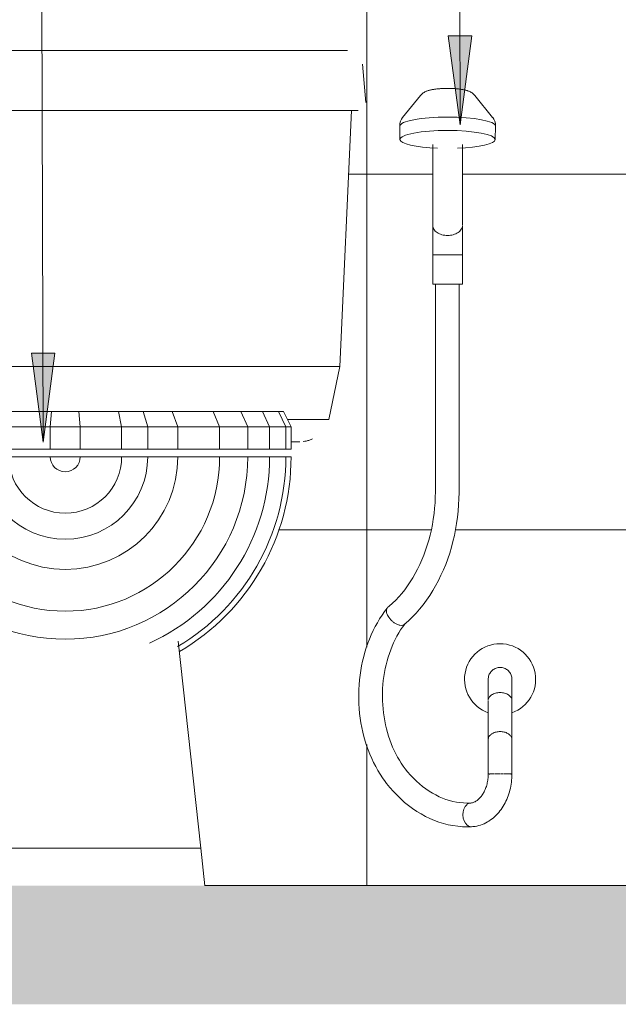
# Model space of a CAD drawing. Header units: metres. Extents: x -10.1 to 50.7, y -18 to 8.5.
# Tile 76 of 109: x 23.773 to 24.277, y -0.1 to 0.731. Entities that reach past the tile are written whole.
import ezdxf

# ---------------------------------------------------------------- set-up
doc = ezdxf.new("R2010")
doc.units = ezdxf.units.M
for name, color, linetype, lineweight in [('A-ANNO-KEYN', 231, 'Continuous', 9), ('A-DETL-GENF', 92, 'Continuous', 18), ('A-WALL-PATT', 111, 'Continuous', 35), ('P-SANR-FIXT', 6, 'Continuous', 18)]:
    doc.layers.add(name, color=color, linetype=linetype, lineweight=lineweight)

# ---------------------------------------------------------------- blocks, each defined once
blk = doc.blocks.new('M_Toilet-Domestic-3D - M_Toilet-Domestic-3D-210232-Vista F')
at = {"layer": 'P-SANR-FIXT'}
for p, q in [((15.24494, 0.70485), (14.92744, 0.70485)), ((15.31478, 0.70439), (15.31478, 0.70485)), ((15.33959, 0.66095), (15.33676, 0.69326)), ((14.92744, 0.65405), (15.24494, 0.65405)), ((15.31768, 0.43815), (15.32749, 0.65405)), ((14.92744, 0.43815), (15.24494, 0.43815)), ((15.24494, 0.43815), (15.31768, 0.43815)), ((15.30853, 0.39348), (15.31768, 0.43815)), ((15.04129, 0.40005), (15.07461, 0.40005)), ((15.07461, 0.40005), (15.0735, 0.38735)), ((15.07461, 0.40005), (15.09777, 0.40005)), ((15.09777, 0.40005), (15.13109, 0.40005)), ((15.09777, 0.40005), (15.09888, 0.38735)), ((15.13109, 0.40005), (15.15188, 0.40005)), ((15.13109, 0.40005), (15.13376, 0.38735)), ((15.15188, 0.40005), (15.17629, 0.40005)), ((15.15188, 0.40005), (15.15574, 0.38735)), ((15.17629, 0.40005), (15.2109, 0.40005)), ((15.17629, 0.40005), (15.18113, 0.38735)), ((15.2109, 0.40005), (15.23424, 0.40005)), ((15.2109, 0.40005), (15.21637, 0.38735)), ((15.23424, 0.40005), (15.25254, 0.40005)), ((15.23424, 0.40005), (15.24005, 0.38735)), ((15.25254, 0.40005), (15.26599, 0.40005)), ((15.25254, 0.40005), (15.25854, 0.38735)), ((15.26599, 0.40005), (15.27032, 0.40005)), ((15.26599, 0.40005), (15.2722, 0.38735)), ((15.27032, 0.40005), (15.27663, 0.38735)), ((15.27372, 0.39348), (15.30853, 0.39348)), ((15.0386, 0.38735), (15.07349, 0.38735)), ((15.07349, 0.38722), (15.0386, 0.38722)), ((15.09889, 0.38722), (15.07349, 0.38722)), ((15.07349, 0.38722), (15.07349, 0.3683)), ((15.0735, 0.38735), (15.09888, 0.38735)), ((15.09889, 0.38735), (15.13378, 0.38735)), ((15.13378, 0.38722), (15.09889, 0.38722)), ((15.09889, 0.38722), (15.09889, 0.3683)), ((15.13378, 0.38735), (15.15574, 0.38735)), ((15.15578, 0.38722), (15.13378, 0.38722)), ((15.13378, 0.38722), (15.13378, 0.3683)), ((15.15578, 0.38735), (15.18113, 0.38735)), ((15.18118, 0.38722), (15.15578, 0.38722)), ((15.15578, 0.38722), (15.15578, 0.3683)), ((15.18118, 0.38735), (15.21637, 0.38735)), ((15.21642, 0.38722), (15.18118, 0.38722)), ((15.18118, 0.38722), (15.18118, 0.3683)), ((15.21642, 0.38735), (15.24011, 0.38735)), ((15.24011, 0.38722), (15.21642, 0.38722)), ((15.21642, 0.38722), (15.21642, 0.3683)), ((15.24011, 0.38735), (15.25854, 0.38735)), ((15.24011, 0.38735), (15.24011, 0.3683)), ((15.2586, 0.38722), (15.24011, 0.38722)), ((15.2586, 0.38735), (15.2722, 0.38735)), ((15.27226, 0.38722), (15.2586, 0.38722)), ((15.2586, 0.38722), (15.2586, 0.3683)), ((15.27226, 0.38735), (15.27669, 0.38735)), ((15.27669, 0.38722), (15.27226, 0.38722)), ((15.27226, 0.38722), (15.27226, 0.3683)), ((15.27669, 0.38735), (15.27669, 0.3683)), ((15.07349, 0.3683), (15.0386, 0.3683)), ((15.09889, 0.3683), (15.07349, 0.3683)), ((15.13378, 0.3683), (15.09889, 0.3683)), ((15.15578, 0.3683), (15.13378, 0.3683)), ((15.18118, 0.3683), (15.15578, 0.3683)), ((15.21642, 0.3683), (15.18118, 0.3683)), ((15.24011, 0.3683), (15.21642, 0.3683)), ((15.2586, 0.3683), (15.24011, 0.3683)), ((15.27226, 0.3683), (15.2586, 0.3683)), ((15.27669, 0.3683), (15.27226, 0.3683)), ((15.0386, 0.36195), (15.07349, 0.36195)), ((15.07349, 0.36195), (15.08619, 0.36195)), ((15.08619, 0.36195), (15.09889, 0.36195)), ((15.09889, 0.36195), (15.13378, 0.36195)), ((15.13378, 0.36195), (15.15578, 0.36195)), ((15.15578, 0.36195), (15.18118, 0.36195)), ((15.18118, 0.36195), (15.21642, 0.36195)), ((15.21642, 0.36195), (15.24011, 0.36195)), ((15.24011, 0.36195), (15.2586, 0.36195)), ((15.2586, 0.36195), (15.27226, 0.36195)), ((15.27226, 0.36195), (15.27669, 0.36195)), ((15.20049, 0.03175), (15.18144, 0.20637)), ((14.99372, 0.03175), (15.08619, 0.03175)), ((15.05087, 0.03175), (15.0343, 0.03175)), ((15.06831, 0.03175), (15.05087, 0.03175)), ((15.08619, 0.03175), (15.06831, 0.03175)), ((15.10407, 0.03175), (15.08619, 0.03175)), ((15.08619, 0.03175), (15.10407, 0.03175)), ((15.12151, 0.03175), (15.10407, 0.03175)), ((15.10407, 0.03175), (15.12151, 0.03175)), ((15.13808, 0.03175), (15.12151, 0.03175)), ((15.12151, 0.03175), (15.13808, 0.03175)), ((15.15337, 0.03175), (15.13808, 0.03175)), ((15.13808, 0.03175), (15.15337, 0.03175)), ((15.16701, 0.03175), (15.15337, 0.03175)), ((15.15337, 0.03175), (15.16701, 0.03175)), ((15.17866, 0.03175), (15.16701, 0.03175)), ((15.16701, 0.03175), (15.17866, 0.03175)), ((15.18803, 0.03175), (15.17866, 0.03175)), ((15.17866, 0.03175), (15.18803, 0.03175)), ((15.1949, 0.03175), (15.18803, 0.03175)), ((15.18803, 0.03175), (15.1949, 0.03175)), ((15.19908, 0.03175), (15.1949, 0.03175)), ((15.1949, 0.03175), (15.19908, 0.03175)), ((15.20049, 0.03175), (15.19908, 0.03175)), ((15.19908, 0.03175), (15.20049, 0.03175)), ((15.20395, 0), (15.20049, 0.03175))]:
    blk.add_line(p, q, dxfattribs=at)
at = {"layer": 'P-SANR-FIXT', "flags": 128}
for points in [[(15.32411, 0.70485), (15.32405, 0.70485), (15.32386, 0.70485), (15.32354, 0.70485), (15.3231, 0.70485), (15.32253, 0.70485), (15.32184, 0.70485), (15.32103, 0.70485), (15.32009, 0.70485), (15.31903, 0.70485), (15.31786, 0.70485), (15.31657, 0.70485), (15.31516, 0.70485), (15.31364, 0.70485), (15.31202, 0.70485), (15.31028, 0.70485), (15.30844, 0.70485), (15.3065, 0.70485), (15.30446, 0.70485), (15.30233, 0.70485), (15.3001, 0.70485), (15.29778, 0.70485), (15.29538, 0.70485), (15.2929, 0.70485), (15.29035, 0.70485), (15.28772, 0.70485), (15.28502, 0.70485), (15.28226, 0.70485), (15.27943, 0.70485), (15.27656, 0.70485), (15.27363, 0.70485), (15.27065, 0.70485), (15.26764, 0.70485), (15.26459, 0.70485), (15.26151, 0.70485), (15.2584, 0.70485), (15.25527, 0.70485), (15.25212, 0.70485), (15.24896, 0.70485), (15.2458, 0.70485), (15.24494, 0.70485)], [(15.24494, 0.65405), (15.24847, 0.65405), (15.252, 0.65405), (15.25551, 0.65405), (15.25901, 0.65405), (15.26249, 0.65405), (15.26594, 0.65405), (15.26935, 0.65405), (15.27272, 0.65405), (15.27605, 0.65405), (15.27933, 0.65405), (15.28256, 0.65405), (15.28573, 0.65405), (15.28883, 0.65405), (15.29186, 0.65405), (15.29481, 0.65405), (15.29769, 0.65405), (15.30048, 0.65405), (15.30318, 0.65405), (15.30579, 0.65405), (15.3083, 0.65405), (15.31071, 0.65405), (15.31301, 0.65405), (15.31521, 0.65405), (15.31729, 0.65405), (15.31926, 0.65405), (15.32111, 0.65405), (15.32284, 0.65405), (15.32444, 0.65405), (15.32591, 0.65405), (15.32726, 0.65405), (15.32847, 0.65405), (15.32955, 0.65405), (15.3305, 0.65405), (15.33131, 0.65405), (15.33198, 0.65405), (15.33251, 0.65405), (15.3329, 0.65405), (15.33315, 0.65405), (15.33326, 0.65405), (15.33326, 0.65405)], [(15.27694, 0.37465), (15.27781, 0.37465), (15.27862, 0.37465), (15.27939, 0.37465), (15.2801, 0.37465), (15.28075, 0.37465), (15.28134, 0.37465), (15.28188, 0.37465), (15.28236, 0.37465), (15.28278, 0.37465), (15.28313, 0.37465), (15.28343, 0.37465), (15.28366, 0.37465), (15.28384, 0.37465), (15.28395, 0.37465), (15.284, 0.37465), (15.284, 0.37465)]]:
    blk.add_lwpolyline(points, dxfattribs=at)
at = {"layer": 'P-SANR-FIXT'}
for radius, start in [(0.15392, 180), (0.13023, 180), (0.09499, 180), (0.06959, 180), (0.04759, 180), (0.0127, 180), (0.17241, 294.32265), (0.18607, 300.6272), (0.1905, 300.381)]:
    blk.add_arc((15.08619, 0.36195), radius, start, 0, dxfattribs=at)
blk.add_open_spline([(15.28699, 0.37483), (15.28783, 0.37493), (15.28958, 0.37522), (15.29218, 0.37595), (15.2939, 0.37664), (15.29473, 0.37703)], degree=3, knots=[0.0902286, 0.0902286, 0.0902286, 0.0902286, 0.1666667, 0.25, 0.3333333, 0.3333333, 0.3333333, 0.3333333], dxfattribs=at)
blk = doc.blocks.new('ADA Shower Head with adjustable bar 2 - ADA Shower Head with adjustable bar 2-V20-Vista F')
at = {"layer": 'P-SANR-FIXT'}
for p, q in [((15.38573, 0.66679), (15.37075, 0.6483)), ((15.44665, 0.6483), (15.43167, 0.66679)), ((15.36833, 0.64092), (15.36851, 0.62963)), ((15.44888, 0.62963), (15.44906, 0.64092)), ((15.39617, 0.62545), (15.39617, 0.55678)), ((15.42117, 0.55754), (15.42117, 0.62545)), ((15.39617, 0.5325), (15.39617, 0.5075)), ((15.42117, 0.5075), (15.42117, 0.5325)), ((15.40867, 0.5075), (15.39617, 0.5075)), ((15.39834, 0.5075), (15.39834, 0.3325)), ((15.42117, 0.5075), (15.40867, 0.5075)), ((15.41834, 0.3325), (15.41834, 0.5075)), ((15.44293, 0.15611), (15.44293, 0.12326)), ((15.46293, 0.12326), (15.46293, 0.15697)), ((15.44342, 0.09441), (15.44374, 0.09441)), ((15.44454, 0.09441), (15.44523, 0.09441)), ((15.44624, 0.09441), (15.44713, 0.09441)), ((15.44839, 0.09441), (15.44939, 0.09441)), ((15.45032, 0.09441), (15.45189, 0.09441)), ((15.45345, 0.09441), (15.45463, 0.09441)), ((15.45602, 0.09441), (15.45777, 0.09441)), ((15.45795, 0.09441), (15.45931, 0.09441)), ((15.46003, 0.09441), (15.46111, 0.09441)), ((15.46184, 0.09441), (15.4623, 0.09441)), ((15.46271, 0.09441), (15.46293, 0.09441))]:
    blk.add_line(p, q, dxfattribs=at)
at = {"layer": 'P-SANR-FIXT', "flags": 128}
for points in [[(15.38573, 0.66679), (15.38657, 0.66771), (15.38737, 0.66842), (15.38811, 0.66897), (15.3888, 0.66941), (15.38945, 0.66976), (15.39007, 0.67006), (15.39066, 0.67032), (15.39124, 0.67054), (15.3918, 0.67074), (15.39236, 0.67092), (15.39292, 0.67109), (15.39347, 0.67124), (15.39404, 0.67138), (15.3946, 0.67151), (15.39518, 0.67163), (15.39576, 0.67174), (15.39635, 0.67185), (15.39695, 0.67194), (15.39756, 0.67204), (15.39818, 0.67213), (15.39881, 0.67221), (15.39945, 0.67228), (15.40009, 0.67235), (15.40075, 0.67242), (15.40141, 0.67248), (15.40209, 0.67253), (15.40276, 0.67258), (15.40345, 0.67262), (15.40414, 0.67266), (15.40484, 0.67269), (15.40554, 0.67272), (15.40624, 0.67274), (15.40695, 0.67275), (15.40766, 0.67276), (15.40837, 0.67277), (15.4087, 0.67277)], [(15.43167, 0.66679), (15.43083, 0.66771), (15.43003, 0.66842), (15.42928, 0.66897), (15.42859, 0.66941), (15.42794, 0.66976), (15.42732, 0.67006), (15.42673, 0.67032), (15.42616, 0.67054), (15.42559, 0.67074), (15.42504, 0.67092), (15.42448, 0.67109), (15.42392, 0.67124), (15.42336, 0.67138), (15.42279, 0.67151), (15.42222, 0.67163), (15.42164, 0.67174), (15.42104, 0.67185), (15.42044, 0.67194), (15.41983, 0.67204), (15.41922, 0.67213), (15.41859, 0.67221), (15.41795, 0.67228), (15.4173, 0.67235), (15.41665, 0.67242), (15.41598, 0.67248), (15.41531, 0.67253), (15.41463, 0.67258), (15.41395, 0.67262), (15.41325, 0.67266), (15.41256, 0.67269), (15.41186, 0.67272), (15.41115, 0.67274), (15.41045, 0.67275), (15.40974, 0.67276), (15.40903, 0.67277), (15.4087, 0.67277)], [(15.36833, 0.64084), (15.36842, 0.64303), (15.36892, 0.64507), (15.36971, 0.64678), (15.37063, 0.64816), (15.37075, 0.6483)], [(15.44906, 0.64084), (15.44898, 0.64303), (15.44847, 0.64507), (15.44768, 0.64678), (15.44676, 0.64816), (15.44665, 0.6483)], [(15.39617, 0.5325), (15.39617, 0.5341), (15.39617, 0.53571), (15.39617, 0.5373), (15.39617, 0.53889), (15.39617, 0.54046), (15.39617, 0.54202), (15.39617, 0.54356), (15.39617, 0.54508), (15.39617, 0.54658), (15.39617, 0.54806), (15.39617, 0.5495), (15.39617, 0.55092), (15.39617, 0.55231), (15.39617, 0.55366), (15.39617, 0.55498), (15.39617, 0.55626), (15.39617, 0.55713)], [(15.42117, 0.55713), (15.42117, 0.55587), (15.42117, 0.55458), (15.42117, 0.55326), (15.42117, 0.55189), (15.42117, 0.5505), (15.42117, 0.54907), (15.42117, 0.54761), (15.42117, 0.54613), (15.42117, 0.54462), (15.42117, 0.5431), (15.42117, 0.54155), (15.42117, 0.53999), (15.42117, 0.53841), (15.42117, 0.53682), (15.42117, 0.53522), (15.42117, 0.53362), (15.42117, 0.5325)], [(15.39834, 0.3325), (15.39827, 0.32784), (15.39806, 0.3232), (15.39772, 0.31857), (15.39723, 0.31397), (15.39662, 0.3094), (15.39586, 0.30487), (15.39498, 0.30038), (15.39396, 0.29596), (15.39281, 0.29159), (15.39154, 0.2873), (15.39014, 0.28308), (15.38862, 0.27896), (15.38698, 0.27492), (15.38523, 0.27098), (15.38336, 0.26715), (15.38139, 0.26343), (15.37931, 0.25983), (15.37713, 0.25635), (15.37486, 0.253), (15.3725, 0.24979), (15.37006, 0.24672), (15.36753, 0.2438), (15.36493, 0.24102), (15.36226, 0.23839), (15.35952, 0.23592), (15.35812, 0.23474)], [(15.37217, 0.22042), (15.37556, 0.22345), (15.37884, 0.22664), (15.38202, 0.23), (15.38508, 0.23351), (15.38803, 0.23717), (15.39086, 0.24098), (15.39356, 0.24493), (15.39614, 0.24901), (15.39859, 0.25321), (15.40091, 0.25754), (15.40309, 0.26197), (15.40514, 0.26651), (15.40704, 0.27115), (15.40881, 0.27588), (15.41043, 0.2807), (15.4119, 0.28559), (15.41322, 0.29055), (15.4144, 0.29558), (15.41542, 0.30065), (15.4163, 0.30578), (15.41701, 0.31094), (15.41758, 0.31614), (15.41799, 0.32136), (15.41824, 0.3266), (15.41834, 0.33184), (15.41834, 0.3325)], [(15.3577, 0.23431), (15.35549, 0.23139), (15.35337, 0.22835), (15.35134, 0.22522), (15.34942, 0.22199), (15.3476, 0.21867), (15.34589, 0.21526), (15.34428, 0.21178), (15.34278, 0.20821), (15.34139, 0.20458), (15.34011, 0.20088), (15.33895, 0.19713), (15.3379, 0.19332), (15.33696, 0.18946), (15.33614, 0.18556), (15.33544, 0.18162), (15.33486, 0.17765), (15.3344, 0.17366), (15.33405, 0.16964), (15.33382, 0.16562), (15.33372, 0.16158), (15.33373, 0.15754), (15.33387, 0.15351), (15.33412, 0.14948), (15.3345, 0.14547), (15.33499, 0.14148), (15.3356, 0.13752), (15.33633, 0.13359), (15.33718, 0.1297), (15.33814, 0.12585), (15.33922, 0.12205), (15.34041, 0.11831), (15.34171, 0.11463), (15.34313, 0.11101), (15.34465, 0.10747), (15.34629, 0.104), (15.34803, 0.10061), (15.34987, 0.09731), (15.35182, 0.09411), (15.35386, 0.091), (15.35601, 0.08799), (15.3572, 0.08642)], [(15.37301, 0.09867), (15.37127, 0.101), (15.3696, 0.10344), (15.36799, 0.10598), (15.36645, 0.10861), (15.36499, 0.11133), (15.3636, 0.11414), (15.3623, 0.11703), (15.36107, 0.11999), (15.35994, 0.12303), (15.35889, 0.12613), (15.35794, 0.12929), (15.35708, 0.1325), (15.35631, 0.13577), (15.35564, 0.13908), (15.35506, 0.14242), (15.35459, 0.1458), (15.35422, 0.1492), (15.35395, 0.15263), (15.35378, 0.15606), (15.35371, 0.1595), (15.35375, 0.16295), (15.35388, 0.16638), (15.35412, 0.16981), (15.35446, 0.17322), (15.35491, 0.17661), (15.35545, 0.17996), (15.35609, 0.18328), (15.35682, 0.18656), (15.35766, 0.18979), (15.35858, 0.19297), (15.3596, 0.19609), (15.36071, 0.19915), (15.3619, 0.20214), (15.36318, 0.20505), (15.36454, 0.20788), (15.36598, 0.21063), (15.3675, 0.21329), (15.36908, 0.21586), (15.37074, 0.21833), (15.37246, 0.2207), (15.37257, 0.22085)], [(15.44293, 0.1742), (15.44293, 0.17406), (15.44293, 0.17385), (15.44293, 0.17358), (15.44293, 0.17323), (15.44293, 0.17281), (15.44293, 0.17232), (15.44293, 0.17177), (15.44293, 0.17114), (15.44293, 0.17045), (15.44293, 0.16969), (15.44293, 0.16887), (15.44293, 0.16799), (15.44293, 0.16704), (15.44293, 0.16604), (15.44293, 0.16497), (15.44293, 0.16385), (15.44293, 0.16267), (15.44293, 0.16144), (15.44293, 0.16016), (15.44293, 0.15883), (15.44293, 0.15745), (15.44293, 0.15651)], [(15.46293, 0.15651), (15.46293, 0.15792), (15.46293, 0.15928), (15.46293, 0.1606), (15.46293, 0.16186), (15.46293, 0.16307), (15.46293, 0.16423), (15.46293, 0.16533), (15.46293, 0.16638), (15.46293, 0.16737), (15.46293, 0.16829), (15.46293, 0.16915), (15.46293, 0.16995), (15.46293, 0.17069), (15.46293, 0.17136), (15.46293, 0.17196), (15.46293, 0.17249), (15.46293, 0.17296), (15.46293, 0.17335), (15.46293, 0.17368), (15.46293, 0.17393), (15.46293, 0.17411), (15.46293, 0.1742)], [(15.44293, 0.12326), (15.44293, 0.12193), (15.44293, 0.12055), (15.44293, 0.11913), (15.44293, 0.11766), (15.44293, 0.11616), (15.44293, 0.11462), (15.44293, 0.11305), (15.44293, 0.11144), (15.44293, 0.1098), (15.44293, 0.10814), (15.44293, 0.10646), (15.44293, 0.10475), (15.44293, 0.10302), (15.44293, 0.10128), (15.44293, 0.09953), (15.44293, 0.09776), (15.44293, 0.09599), (15.44293, 0.09421), (15.44293, 0.0942)], [(15.46293, 0.0942), (15.46293, 0.09597), (15.46293, 0.09775), (15.46293, 0.09951), (15.46293, 0.10127), (15.46293, 0.10301), (15.46293, 0.10473), (15.46293, 0.10644), (15.46293, 0.10813), (15.46293, 0.10979), (15.46293, 0.11143), (15.46293, 0.11303), (15.46293, 0.11461), (15.46293, 0.11615), (15.46293, 0.11765), (15.46293, 0.11912), (15.46293, 0.12054), (15.46293, 0.12192), (15.46293, 0.12325), (15.46293, 0.12326)], [(15.42793, 0.06977), (15.42497, 0.06973), (15.422, 0.06986), (15.41904, 0.07014), (15.41608, 0.07058), (15.41314, 0.07118), (15.4102, 0.07194), (15.40728, 0.07287), (15.40438, 0.07395), (15.4015, 0.07519), (15.39865, 0.0766), (15.39583, 0.07816), (15.39305, 0.07988), (15.39031, 0.08176), (15.38761, 0.08379), (15.38496, 0.08598), (15.38237, 0.08832), (15.37984, 0.0908), (15.37737, 0.09344), (15.37498, 0.09621), (15.37301, 0.09867)], [(15.44293, 0.09441), (15.44291, 0.09333), (15.44286, 0.09224), (15.44278, 0.09116), (15.44267, 0.09008), (15.44252, 0.08902), (15.44235, 0.08796), (15.44214, 0.08692), (15.44191, 0.0859), (15.44164, 0.08489), (15.44135, 0.08391), (15.44103, 0.08295), (15.44069, 0.08201), (15.44032, 0.0811), (15.43993, 0.08022), (15.43951, 0.07937), (15.43908, 0.07855), (15.43862, 0.07776), (15.43815, 0.07701), (15.43767, 0.0763), (15.43717, 0.07562), (15.43666, 0.07498), (15.43614, 0.07438), (15.43561, 0.07381), (15.43508, 0.07329), (15.43454, 0.07281), (15.43401, 0.07236), (15.43347, 0.07195), (15.43293, 0.07159), (15.43239, 0.07126), (15.43186, 0.07096), (15.43133, 0.0707), (15.43081, 0.07048), (15.4303, 0.07028), (15.42979, 0.07012), (15.42928, 0.06999), (15.42878, 0.06989), (15.42828, 0.06981), (15.4278, 0.06977)], [(15.4288, 0.04979), (15.43036, 0.04992), (15.43192, 0.05013), (15.43346, 0.05043), (15.43498, 0.05081), (15.43648, 0.05126), (15.43796, 0.05179), (15.4394, 0.0524), (15.44082, 0.05308), (15.4422, 0.05382), (15.44355, 0.05464), (15.44485, 0.05551), (15.44612, 0.05645), (15.44735, 0.05744), (15.44853, 0.05849), (15.44968, 0.05959), (15.45077, 0.06074), (15.45183, 0.06194), (15.45283, 0.06318), (15.45379, 0.06447), (15.45471, 0.06579), (15.45558, 0.06715), (15.4564, 0.06855), (15.45717, 0.06998), (15.4579, 0.07144), (15.45858, 0.07293), (15.45921, 0.07445), (15.45979, 0.07599), (15.46032, 0.07756), (15.4608, 0.07915), (15.46124, 0.08075), (15.46162, 0.08238), (15.46196, 0.08401), (15.46224, 0.08566), (15.46248, 0.08733), (15.46267, 0.08899), (15.4628, 0.09067), (15.46289, 0.09235), (15.46293, 0.09404), (15.46293, 0.09441)], [(15.3572, 0.08642), (15.36002, 0.08292), (15.36296, 0.07956), (15.366, 0.07635), (15.36915, 0.0733), (15.37239, 0.07041), (15.37573, 0.06769), (15.37916, 0.06514), (15.38268, 0.06277), (15.38628, 0.06058), (15.38995, 0.05858), (15.39369, 0.05677), (15.3975, 0.05516), (15.40136, 0.05376), (15.40527, 0.05255), (15.40922, 0.05156), (15.41321, 0.05078), (15.41723, 0.05021), (15.42126, 0.04986), (15.4253, 0.04973), (15.42872, 0.04979)]]:
    blk.add_lwpolyline(points, dxfattribs=at)
at = {"layer": 'P-SANR-FIXT'}
for radius, start, end in [(0.03, 90, 250.53708), (0.03, 289.46365, 90), (0.01, 116.59931, 123.39858), (0.01, 56.59047, 63.40473), (0.01, 177.83149, 180), (0.01, 0, 2.15626)]:
    blk.add_arc((15.45293, 0.1742), radius, start, end, dxfattribs=at)
for centre, major_axis, ratio, start_param, end_param in [((15.4087, 0.64094), (0.04037, 0), 0.189348, 1.570796, 3.141593), ((15.4087, 0.64094), (0.04037, 0), 0.189348, 0, 1.570796), ((15.4087, 0.62966), (0.04018, 0), 0.189348, 1.570796, 3.141593), ((15.4087, 0.62966), (0.04018, 0), 0.189348, 0, 1.570796), ((15.4087, 0.62966), (0.04018, 0), 0.189348, 3.144672, 4.499823), ((15.4087, 0.62966), (0.04018, 0), 0.189348, 4.91919, 6.280106), ((15.45293, 0.0942), (0.01, 0), 0.023367, 2.879793, 3.141593), ((15.45293, 0.0942), (0.01, 0), 0.023367, 2.617994, 2.717309), ((15.45293, 0.0942), (0.01, 0), 0.023367, 2.356194, 2.456608), ((15.45293, 0.0942), (0.01, 0), 0.023367, 2.094395, 2.196793), ((15.45293, 0.0942), (0.01, 0), 0.023367, 1.832596, 1.933176), ((15.45293, 0.0942), (0.01, 0), 0.023367, 1.570796, 1.736914), ((15.45293, 0.0942), (0.01, 0), 0.023367, 1.308997, 1.397708), ((15.45293, 0.0942), (0.01, 0), 0.023367, 1.047198, 1.109449), ((15.45293, 0.0942), (0.01, 0), 0.023367, 0.785398, 0.897542), ((15.45293, 0.0942), (0.01, 0), 0.023367, 0.523599, 0.644576), ((15.45293, 0.0942), (0.01, 0), 0.023367, 0.261799, 0.463143), ((15.42833, 0.05978), (-0.00039, 0.00999), 0.668842, 0.497175, 1.544373), ((15.42833, 0.05978), (-0.00039, 0.00999), 0.668842, 0.14811, 0.497102), ((15.42833, 0.05978), (-0.00039, 0.00999), 0.668842, 1.544373, 2.591571), ((15.42833, 0.05978), (-0.00039, 0.00999), 0.668842, 2.591609, 2.940636), ((15.42833, 0.05978), (-0.00039, 0.00999), 0.668842, 2.94065, 3.289702)]:
    blk.add_ellipse(centre, major_axis=major_axis, ratio=ratio, start_param=start_param, end_param=end_param, dxfattribs=at)
for points in [[(15.40867, 0.5487), (15.40703, 0.5487), (15.40376, 0.54914), (15.3996, 0.551), (15.39682, 0.55381), (15.39617, 0.55602), (15.39617, 0.55713)], [(15.42117, 0.55713), (15.42116, 0.55602), (15.42051, 0.55381), (15.41773, 0.551), (15.41357, 0.54914), (15.4103, 0.5487), (15.40867, 0.5487)], [(15.40867, 0.53227), (15.40721, 0.53228), (15.4043, 0.53228), (15.40046, 0.53233), (15.39762, 0.53239), (15.3961, 0.53246), (15.3961, 0.53251), (15.39636, 0.53253)], [(15.42098, 0.53253), (15.42123, 0.53251), (15.42123, 0.53246), (15.41971, 0.53239), (15.41686, 0.53233), (15.41303, 0.53228), (15.41012, 0.53228), (15.40867, 0.53227)], [(15.3578, 0.23443), (15.35739, 0.23396), (15.35687, 0.23275), (15.35709, 0.23031), (15.35788, 0.22847), (15.35841, 0.22754)], [(15.44293, 0.15651), (15.44293, 0.15734), (15.44341, 0.159), (15.44559, 0.16121), (15.44895, 0.1627), (15.4516, 0.16305), (15.45293, 0.16305)], [(15.45293, 0.16305), (15.45425, 0.16305), (15.4569, 0.1627), (15.46026, 0.16121), (15.46244, 0.159), (15.46293, 0.15734), (15.46293, 0.15651)]]:
    blk.add_open_spline(points, degree=3, dxfattribs=at)
for points, knots in [([(15.35841, 0.22754), (15.35921, 0.22616), (15.3606, 0.22444), (15.36258, 0.22272), (15.36396, 0.22168), (15.36599, 0.22048), (15.36856, 0.2196), (15.37094, 0.2196), (15.37205, 0.22024), (15.37245, 0.2207)], [-1, -1, -1, -1, -0.8333333, -0.7916667, -0.75, -0.6666667, -0.5555556, -0.4444444, -0.3333333, -0.3333333, -0.3333333, -0.3333333]), ([(15.44295, 0.17355), (15.4429, 0.17434), (15.443, 0.17632), (15.44409, 0.17929), (15.44637, 0.18202), (15.44944, 0.18378), (15.45176, 0.1842), (15.45293, 0.1842)], [0.4794, 0.4794, 0.4794, 0.4794, 0.5555556, 0.6666667, 0.7777778, 0.8888889, 1, 1, 1, 1]), ([(15.45293, 0.1842), (15.45409, 0.1842), (15.45642, 0.18379), (15.45949, 0.18201), (15.46177, 0.1793), (15.46285, 0.17631), (15.46296, 0.17434), (15.46291, 0.17355)], [0, 0, 0, 0, 0.1111111, 0.2222222, 0.3333333, 0.4444444, 0.5204963, 0.5204963, 0.5204963, 0.5204963]), ([(15.44302, 0.12234), (15.44288, 0.12304), (15.44292, 0.12457), (15.44409, 0.12676), (15.44637, 0.12863), (15.44944, 0.12985), (15.45176, 0.13013), (15.45293, 0.13013)], [0.4571774, 0.4571774, 0.4571774, 0.4571774, 0.5555556, 0.6666667, 0.7777778, 0.8888889, 1, 1, 1, 1]), ([(15.45293, 0.13013), (15.45409, 0.13013), (15.45642, 0.12985), (15.45949, 0.12863), (15.46176, 0.12676), (15.46292, 0.12457), (15.46297, 0.12307), (15.46284, 0.12238)], [0, 0, 0, 0, 0.1111111, 0.2222222, 0.3333333, 0.4444444, 0.5408173, 0.5408173, 0.5408173, 0.5408173])]:
    blk.add_open_spline(points, degree=3, knots=knots, dxfattribs=at)

msp = doc.modelspace()

# ---------------------------------------------------------------- hatches: boundary and pattern name
at = {"layer": 'A-ANNO-KEYN'}
for points in [[(24.14412, 0.64204), (24.15378, 0.71707), (24.13403, 0.71701)], [(23.79249, 0.37433), (23.80212, 0.44936), (23.78238, 0.4493)]]:
    msp.add_hatch(color=256, dxfattribs=at).paths.add_polyline_path(points, flags=0)
at = {"layer": 'A-DETL-GENF'}
h = msp.add_hatch(color=7, dxfattribs=at)
h.paths.add_polyline_path([(24.65082, -0.1), (26.43695, -0.1), (26.43695, 0), (21.23937, 0), (21.23937, -0.1), (24.4878, -0.1)], flags=0)
h.paths.add_polyline_path([(22.53156, 3.85), (26.43695, 3.85), (26.43695, 4), (21.23937, 4), (21.23937, 3.85), (21.38937, 3.85)], flags=0)
at = {"layer": 'A-WALL-PATT', "lineweight": 18}
h = msp.add_hatch(dxfattribs=at)
h.set_pattern_fill('FP_16', color=256, style=0, pattern_type=2)
h.set_pattern_definition([(0, (16.865, -0.3), (0, 0.3), []), (90, (16.865, -0.3), (-0.6, 4e-17), [])])
h.paths.add_polyline_path([(23.99874, 0), (24.3232, 0), (24.3232, 1.8), (23.3632, 1.8), (23.36336, 0.70468), (23.40479, 0.70106), (23.40729, 0.70794), (23.41751, 0.70792), (23.42052, 0.69968), (23.46777, 0.69553), (23.47422, 0.6918), (23.47679, 0.68447), (23.47685, 0.65949), (23.47684, 0.43075), (23.47679, 0.41568), (23.47422, 0.40864), (23.46773, 0.40489), (23.46484, 0.40437), (23.46474, 0.39), (23.44746, 0.39), (23.44746, 0.31638), (23.38474, 0.31638), (23.38474, 0.39), (23.36738, 0.39), (23.36738, 0.39611), (23.3632, 0.39564), (23.3632, 0.2), (23.3432, 0.20022), (23.3432, 1.8), (22.37945, 1.8), (22.37961, 0.71468), (22.42104, 0.71106), (22.42354, 0.71794), (22.43376, 0.71792), (22.43677, 0.70968), (22.48402, 0.70553), (22.49057, 0.70154), (22.49304, 0.69476), (22.4931, 0.66949), (22.49309, 0.44075), (22.49304, 0.42568), (22.49047, 0.41864), (22.48398, 0.41489), (22.48109, 0.41437), (22.48099, 0.4), (22.46371, 0.4), (22.46371, 0.32638), (22.40099, 0.32638), (22.40099, 0.4), (22.38363, 0.4), (22.38363, 0.40611), (22.37945, 0.40564), (22.37945, 0), (22.7153, 0), (22.73689, 0.19789), (22.72331, 0.20637), (22.70674, 0.21936), (22.69047, 0.23563), (22.67629, 0.25373), (22.66346, 0.27548), (22.65445, 0.29597), (22.64791, 0.31742), (22.64392, 0.33952), (22.64256, 0.36195), (23.02356, 0.36195), (23.02218, 0.33899), (23.01778, 0.31556), (23.01118, 0.2944), (23.00174, 0.27342), (22.98984, 0.25373), (22.97566, 0.23563), (22.95939, 0.21936), (22.94128, 0.20517), (22.92924, 0.19789), (22.95083, 0), (23.69321, 0), (23.7148, 0.19789), (23.70122, 0.20637), (23.68465, 0.21936), (23.66838, 0.23563), (23.6542, 0.25373), (23.64137, 0.27548), (23.63236, 0.29597), (23.62582, 0.31742), (23.62183, 0.33952), (23.62047, 0.36195), (24.00147, 0.36195), (24.00009, 0.33899), (23.99569, 0.31556), (23.98892, 0.294), (23.97965, 0.27342), (23.96775, 0.25373), (23.95357, 0.23563), (23.9373, 0.21936), (23.91723, 0.20399), (23.90715, 0.19789), (23.92874, 0)], flags=0)
h.paths.add_polyline_path([(25.13988, 0), (25.30815, 0), (25.30815, 1.8), (24.3432, 1.8), (24.34336, 0.70468), (24.38479, 0.70106), (24.38729, 0.70794), (24.39751, 0.70792), (24.40052, 0.69968), (24.44777, 0.69553), (24.45422, 0.6918), (24.45679, 0.68447), (24.45686, 0.6578), (24.45684, 0.43075), (24.45679, 0.41568), (24.45422, 0.40864), (24.44704, 0.40483), (24.44484, 0.40437), (24.44474, 0.39), (24.42746, 0.39), (24.42746, 0.31638), (24.36474, 0.31638), (24.36474, 0.39), (24.34738, 0.39), (24.34738, 0.39611), (24.3432, 0.39564), (24.3432, 0), (24.67321, 0), (24.6948, 0.19789), (24.68276, 0.20517), (24.66465, 0.21936), (24.64838, 0.23563), (24.6342, 0.25373), (24.62137, 0.27548), (24.61236, 0.29597), (24.60582, 0.31742), (24.60183, 0.33952), (24.60047, 0.36195), (24.98147, 0.36195), (24.98009, 0.33899), (24.97569, 0.31556), (24.96892, 0.294), (24.95965, 0.27342), (24.94775, 0.25373), (24.93357, 0.23563), (24.9173, 0.21936), (24.89919, 0.20517), (24.88715, 0.19789), (24.90874, 0), (24.97686, 0)], flags=0)
h.paths.add_polyline_path([(21.95361, 0.03175), (21.95361, 0.03175), (21.95264, 0.04712)], flags=0)
h.paths.add_polyline_path([(21.38937, 0), (21.72155, 0), (21.74314, 0.19789), (21.72956, 0.20637), (21.71299, 0.21936), (21.69672, 0.23563), (21.68254, 0.25373), (21.66971, 0.27548), (21.6607, 0.29597), (21.65394, 0.31859), (21.65017, 0.33952), (21.64881, 0.36195), (22.02981, 0.36195), (22.02843, 0.33899), (22.02403, 0.31556), (22.01743, 0.2944), (22.00799, 0.27342), (21.99555, 0.25304), (21.98191, 0.23563), (21.96564, 0.21936), (21.94753, 0.20517), (21.93549, 0.19789), (21.95708, 0), (22.35945, 0), (22.35945, 1.8), (21.38937, 1.8), (21.38937, 0.05999)], flags=0)
h.paths.add_polyline_path([(26.27937, 0), (26.27937, 1.8), (25.32815, 1.8), (25.32829, 0.70468), (25.36974, 0.70106), (25.37224, 0.70794), (25.38246, 0.70792), (25.38547, 0.69968), (25.43272, 0.69553), (25.43917, 0.6918), (25.44174, 0.68447), (25.44181, 0.6578), (25.44179, 0.43075), (25.44174, 0.41568), (25.43917, 0.40864), (25.43268, 0.40489), (25.42979, 0.40437), (25.42969, 0.39), (25.41241, 0.39), (25.41241, 0.31638), (25.34969, 0.31638), (25.34969, 0.39), (25.33233, 0.39), (25.33233, 0.39611), (25.32815, 0.39564), (25.32815, 0), (25.65816, 0), (25.67975, 0.19789), (25.66771, 0.20517), (25.64876, 0.2202), (25.63333, 0.23563), (25.61915, 0.25373), (25.60632, 0.27548), (25.59731, 0.29597), (25.59055, 0.31859), (25.58678, 0.33952), (25.58542, 0.36195), (25.96642, 0.36195), (25.96504, 0.33899), (25.96064, 0.31556), (25.95387, 0.294), (25.9446, 0.27342), (25.9327, 0.25373), (25.91852, 0.23563), (25.90225, 0.21936), (25.88414, 0.20517), (25.8721, 0.19789), (25.89369, 0), (26.27842, 0)], flags=0)
h.paths.add_polyline_path([(23.19074, 0.04993), (23.18621, 0.05012), (23.17434, 0.05112), (23.16417, 0.05327), (23.14637, 0.06146), (23.14172, 0.06438), (23.1311, 0.07251), (23.11761, 0.08744), (23.11027, 0.09895), (23.10353, 0.11279), (23.10019, 0.12282), (23.09692, 0.13777), (23.09521, 0.15257), (23.09538, 0.16004), (23.09664, 0.18242), (23.0998, 0.19648), (23.10434, 0.2094), (23.11202, 0.22433), (23.11945, 0.23504), (23.13181, 0.24747), (23.14241, 0.26295), (23.14488, 0.26794), (23.14808, 0.27492), (23.15233, 0.28664), (23.15618, 0.30151), (23.15848, 0.31421), (23.15939, 0.3325), (23.15939, 0.5075), (23.1572, 0.5075), (23.15729, 0.55389), (23.1572, 0.55713), (23.1572, 0.62248), (23.14964, 0.62307), (23.14132, 0.62428), (23.13493, 0.62585), (23.13074, 0.62794), (23.12955, 0.62966), (23.12958, 0.64239), (23.13008, 0.6452), (23.13407, 0.65083), (23.14882, 0.66871), (23.1535, 0.67089), (23.15706, 0.67161), (23.16326, 0.67236), (23.17363, 0.67246), (23.18015, 0.67195), (23.18449, 0.67123), (23.18802, 0.67013), (23.19129, 0.6681), (23.19688, 0.66131), (23.20902, 0.64616), (23.20989, 0.64239), (23.2101, 0.64094), (23.20991, 0.62966), (23.20854, 0.62769), (23.20453, 0.62585), (23.19814, 0.62428), (23.18982, 0.62307), (23.1822, 0.62231), (23.18194, 0.54796), (23.18188, 0.54172), (23.1822, 0.5075), (23.17936, 0.5075), (23.17915, 0.3292), (23.1779, 0.31095), (23.17487, 0.29339), (23.17051, 0.27794), (23.16285, 0.26043), (23.15646, 0.24847), (23.14824, 0.23624), (23.13287, 0.21976), (23.12678, 0.21001), (23.12223, 0.20042), (23.11648, 0.18097), (23.1149, 0.16645), (23.1149, 0.1529), (23.11796, 0.13315), (23.12164, 0.1212), (23.12698, 0.10923), (23.13497, 0.09765), (23.14342, 0.08826), (23.1559, 0.07852), (23.17115, 0.07184), (23.18921, 0.06994), (23.19391, 0.07138), (23.19812, 0.07552), (23.2015, 0.08109), (23.20283, 0.08386), (23.20396, 0.09426), (23.20401, 0.11299), (23.20409, 0.12669), (23.20396, 0.14604), (23.19633, 0.14993), (23.18969, 0.15656), (23.18543, 0.16493), (23.18396, 0.1742), (23.18543, 0.18347), (23.18969, 0.19183), (23.19633, 0.19847), (23.20469, 0.20273), (23.21396, 0.2042), (23.22323, 0.20273), (23.23159, 0.19847), (23.23823, 0.19183), (23.24249, 0.18347), (23.24396, 0.1742), (23.24249, 0.16493), (23.23823, 0.15656), (23.23159, 0.14993), (23.22391, 0.14601), (23.22395, 0.09797), (23.22374, 0.09239), (23.22267, 0.08341), (23.22045, 0.07569), (23.21519, 0.0651), (23.20999, 0.05895), (23.20401, 0.05457), (23.19804, 0.05175), (23.19074, 0.04993)], flags=0)
h.paths.add_polyline_path([(24.15449, 0.04993), (24.14996, 0.05012), (24.13809, 0.05112), (24.12792, 0.05327), (24.11012, 0.06146), (24.10547, 0.06438), (24.09485, 0.07251), (24.08136, 0.08744), (24.07402, 0.09895), (24.06728, 0.11279), (24.06346, 0.12498), (24.06053, 0.13903), (24.05896, 0.15257), (24.05913, 0.16004), (24.06039, 0.18242), (24.06355, 0.19648), (24.06809, 0.2094), (24.07577, 0.22433), (24.0832, 0.23504), (24.09556, 0.24747), (24.10616, 0.26295), (24.10863, 0.26794), (24.11249, 0.27662), (24.11608, 0.28664), (24.11993, 0.30151), (24.12223, 0.31421), (24.12314, 0.3325), (24.12314, 0.5075), (24.12095, 0.5075), (24.12104, 0.55389), (24.12095, 0.55713), (24.12095, 0.62248), (24.11138, 0.62336), (24.10507, 0.62428), (24.09868, 0.62585), (24.09449, 0.62794), (24.0933, 0.62966), (24.09333, 0.64239), (24.09383, 0.6452), (24.09782, 0.65083), (24.11257, 0.66871), (24.11725, 0.67089), (24.121, 0.67164), (24.1263, 0.67234), (24.13738, 0.67246), (24.1439, 0.67195), (24.14824, 0.67123), (24.15177, 0.67013), (24.15504, 0.6681), (24.16063, 0.66131), (24.17277, 0.64616), (24.17364, 0.64239), (24.17385, 0.64094), (24.17366, 0.62966), (24.17229, 0.62769), (24.16828, 0.62585), (24.16176, 0.62426), (24.15357, 0.62307), (24.14595, 0.62231), (24.14569, 0.54796), (24.14563, 0.54172), (24.14595, 0.5075), (24.14311, 0.5075), (24.1429, 0.3292), (24.14165, 0.31095), (24.13862, 0.29339), (24.13426, 0.27794), (24.1266, 0.26043), (24.12021, 0.24847), (24.11199, 0.23624), (24.09662, 0.21976), (24.09053, 0.21001), (24.08598, 0.20042), (24.08023, 0.18097), (24.07865, 0.16645), (24.07865, 0.1529), (24.08171, 0.13315), (24.08539, 0.1212), (24.09073, 0.10923), (24.09872, 0.09765), (24.10717, 0.08826), (24.11965, 0.07852), (24.1349, 0.07184), (24.15296, 0.06994), (24.15766, 0.07138), (24.16187, 0.07552), (24.16525, 0.08109), (24.16658, 0.08386), (24.16771, 0.09426), (24.16778, 0.11159), (24.16784, 0.12669), (24.16771, 0.14604), (24.16008, 0.14993), (24.15344, 0.15656), (24.14918, 0.16493), (24.14771, 0.1742), (24.14918, 0.18347), (24.15344, 0.19183), (24.16008, 0.19847), (24.16844, 0.20273), (24.17771, 0.2042), (24.18698, 0.20273), (24.19534, 0.19847), (24.20198, 0.19183), (24.20624, 0.18347), (24.20771, 0.1742), (24.20624, 0.16493), (24.20198, 0.15656), (24.19534, 0.14993), (24.18766, 0.14601), (24.1877, 0.09797), (24.18749, 0.09239), (24.18642, 0.08341), (24.1842, 0.07569), (24.17879, 0.06493), (24.17374, 0.05895), (24.16786, 0.05462), (24.16176, 0.05175), (24.15449, 0.04993)], flags=0)
h.paths.add_polyline_path([(26.118, 0.04993), (26.11491, 0.05012), (26.10304, 0.05112), (26.09287, 0.05327), (26.07507, 0.06146), (26.07042, 0.06438), (26.0598, 0.07251), (26.04631, 0.08744), (26.03897, 0.09895), (26.03223, 0.11279), (26.02841, 0.12498), (26.02548, 0.13903), (26.02391, 0.15257), (26.02408, 0.16004), (26.02534, 0.18242), (26.0285, 0.19648), (26.03304, 0.2094), (26.04072, 0.22433), (26.04815, 0.23504), (26.06051, 0.24747), (26.07111, 0.26295), (26.07358, 0.26794), (26.07744, 0.27662), (26.08103, 0.28664), (26.08488, 0.30151), (26.08718, 0.31421), (26.08809, 0.3325), (26.08809, 0.5075), (26.0859, 0.5075), (26.08599, 0.55389), (26.0859, 0.55713), (26.0859, 0.62248), (26.07633, 0.62336), (26.07002, 0.62428), (26.06363, 0.62585), (26.05944, 0.62794), (26.05825, 0.62966), (26.05828, 0.64239), (26.05878, 0.6452), (26.06277, 0.65083), (26.07752, 0.66871), (26.0822, 0.67089), (26.08576, 0.67161), (26.0916, 0.67235), (26.10233, 0.67246), (26.10885, 0.67195), (26.11319, 0.67123), (26.11672, 0.67013), (26.11999, 0.6681), (26.12558, 0.66131), (26.13772, 0.64616), (26.13859, 0.64239), (26.1388, 0.64094), (26.13861, 0.62966), (26.13724, 0.62769), (26.13323, 0.62585), (26.12684, 0.62428), (26.118, 0.62303), (26.1109, 0.62231), (26.11064, 0.54796), (26.11058, 0.54172), (26.1109, 0.5075), (26.10806, 0.5075), (26.10785, 0.3292), (26.1066, 0.31095), (26.10357, 0.29339), (26.09921, 0.27794), (26.09155, 0.26043), (26.08516, 0.24847), (26.07694, 0.23624), (26.06157, 0.21976), (26.05548, 0.21001), (26.05093, 0.20042), (26.04518, 0.18097), (26.0436, 0.16645), (26.0436, 0.1529), (26.04666, 0.13315), (26.05034, 0.1212), (26.05568, 0.10923), (26.06367, 0.09765), (26.07212, 0.08826), (26.0846, 0.07852), (26.09985, 0.07184), (26.118, 0.06997), (26.12261, 0.07138), (26.12682, 0.07552), (26.1302, 0.08109), (26.13153, 0.08386), (26.13266, 0.09426), (26.13273, 0.11159), (26.13279, 0.12669), (26.13266, 0.14604), (26.12503, 0.14993), (26.118, 0.15732), (26.11413, 0.16493), (26.11266, 0.1742), (26.11413, 0.18347), (26.11839, 0.19183), (26.12503, 0.19847), (26.13339, 0.20273), (26.14266, 0.2042), (26.15193, 0.20273), (26.16029, 0.19847), (26.16693, 0.19183), (26.17119, 0.18347), (26.17266, 0.1742), (26.17119, 0.16493), (26.16693, 0.15656), (26.16029, 0.14993), (26.15261, 0.14601), (26.15265, 0.09797), (26.15244, 0.09239), (26.15137, 0.08341), (26.14915, 0.07569), (26.14374, 0.06493), (26.13869, 0.05895), (26.13281, 0.05462), (26.12674, 0.05175), (26.12035, 0.04993)], flags=0)
h.paths.add_polyline_path([(22.18514, 0.04993), (22.18246, 0.05012), (22.17059, 0.05112), (22.16042, 0.05327), (22.14262, 0.06146), (22.13797, 0.06438), (22.12735, 0.07251), (22.11386, 0.08744), (22.10652, 0.09895), (22.09978, 0.11279), (22.09596, 0.12498), (22.09303, 0.13903), (22.09146, 0.15257), (22.09163, 0.16004), (22.09289, 0.18242), (22.09605, 0.19648), (22.10059, 0.2094), (22.10827, 0.22433), (22.1157, 0.23504), (22.12806, 0.24747), (22.13866, 0.26295), (22.14113, 0.26794), (22.14433, 0.27492), (22.14858, 0.28664), (22.15243, 0.30151), (22.15473, 0.31421), (22.15564, 0.3325), (22.15564, 0.5075), (22.15345, 0.5075), (22.15354, 0.55389), (22.15345, 0.55713), (22.15345, 0.62248), (22.14388, 0.62336), (22.13757, 0.62428), (22.13118, 0.62585), (22.12699, 0.62794), (22.1258, 0.62966), (22.12583, 0.64239), (22.12633, 0.6452), (22.13032, 0.65083), (22.14507, 0.66871), (22.14975, 0.67089), (22.15331, 0.67161), (22.15915, 0.67235), (22.16988, 0.67246), (22.1764, 0.67195), (22.18074, 0.67123), (22.18427, 0.67013), (22.18754, 0.6681), (22.19313, 0.66131), (22.20527, 0.64616), (22.20616, 0.6422), (22.20635, 0.64094), (22.20616, 0.62966), (22.20479, 0.62769), (22.20078, 0.62585), (22.19439, 0.62428), (22.18514, 0.623), (22.17845, 0.62231), (22.17826, 0.55031), (22.17813, 0.54172), (22.17845, 0.5075), (22.17561, 0.5075), (22.1754, 0.3292), (22.17415, 0.31095), (22.17112, 0.29339), (22.16676, 0.27794), (22.1591, 0.26043), (22.15271, 0.24847), (22.14449, 0.23624), (22.12912, 0.21976), (22.12303, 0.21001), (22.11848, 0.20042), (22.11273, 0.18097), (22.11115, 0.16645), (22.11115, 0.1529), (22.11421, 0.13315), (22.11789, 0.1212), (22.12323, 0.10923), (22.13122, 0.09765), (22.13967, 0.08826), (22.15215, 0.07852), (22.1674, 0.07184), (22.18546, 0.06994), (22.19016, 0.07138), (22.19437, 0.07552), (22.19775, 0.08109), (22.19908, 0.08386), (22.20021, 0.09426), (22.20028, 0.11159), (22.20034, 0.12669), (22.20021, 0.14604), (22.19258, 0.14993), (22.18594, 0.15656), (22.18168, 0.16493), (22.18021, 0.1742), (22.18168, 0.18347), (22.18594, 0.19183), (22.19258, 0.19847), (22.20094, 0.20273), (22.21021, 0.2042), (22.21948, 0.20273), (22.22784, 0.19847), (22.23448, 0.19183), (22.23874, 0.18347), (22.24021, 0.1742), (22.23874, 0.16493), (22.23448, 0.15656), (22.22784, 0.14993), (22.22016, 0.14601), (22.2202, 0.09797), (22.21999, 0.09239), (22.21892, 0.08341), (22.2167, 0.07569), (22.21144, 0.0651), (22.20551, 0.05838), (22.20036, 0.05462), (22.19429, 0.05175), (22.1879, 0.04993), (22.18536, 0.04993)], flags=0)
h.paths.add_polyline_path([(25.13449, 0.04993), (25.12996, 0.05012), (25.11809, 0.05112), (25.10792, 0.05327), (25.09012, 0.06146), (25.08547, 0.06438), (25.07485, 0.07251), (25.06136, 0.08744), (25.05402, 0.09895), (25.04728, 0.11279), (25.04346, 0.12498), (25.04053, 0.13903), (25.03896, 0.15257), (25.03913, 0.16004), (25.04039, 0.18242), (25.04355, 0.19648), (25.04809, 0.2094), (25.05577, 0.22433), (25.0632, 0.23504), (25.07556, 0.24747), (25.08616, 0.26295), (25.08863, 0.26794), (25.09249, 0.27662), (25.09608, 0.28664), (25.09993, 0.30151), (25.10223, 0.31421), (25.10314, 0.3325), (25.10314, 0.5075), (25.10095, 0.5075), (25.10104, 0.55389), (25.10095, 0.55713), (25.10095, 0.62248), (25.09138, 0.62336), (25.08507, 0.62428), (25.07868, 0.62585), (25.07449, 0.62794), (25.0733, 0.62966), (25.07333, 0.64239), (25.07383, 0.6452), (25.07782, 0.65083), (25.09257, 0.66871), (25.09725, 0.67089), (25.10081, 0.67161), (25.10665, 0.67235), (25.11738, 0.67246), (25.1239, 0.67195), (25.12824, 0.67123), (25.13177, 0.67013), (25.13504, 0.6681), (25.14063, 0.66131), (25.15277, 0.64616), (25.15364, 0.64239), (25.15385, 0.64094), (25.15366, 0.62966), (25.15229, 0.62769), (25.14828, 0.62585), (25.13988, 0.62399), (25.13357, 0.62307), (25.12595, 0.62231), (25.12569, 0.54796), (25.12563, 0.54172), (25.12595, 0.5075), (25.12311, 0.5075), (25.1229, 0.3292), (25.12165, 0.31095), (25.11862, 0.29339), (25.11426, 0.27794), (25.1066, 0.26043), (25.09913, 0.24685), (25.09199, 0.23624), (25.07662, 0.21976), (25.07053, 0.21001), (25.06598, 0.20042), (25.06023, 0.18097), (25.05865, 0.16645), (25.05865, 0.1529), (25.06171, 0.13315), (25.06539, 0.1212), (25.07073, 0.10923), (25.07875, 0.09761), (25.08717, 0.08826), (25.09965, 0.07852), (25.1149, 0.07184), (25.13296, 0.06994), (25.13766, 0.07138), (25.14187, 0.07552), (25.14525, 0.08109), (25.14658, 0.08386), (25.14771, 0.09426), (25.14778, 0.11159), (25.14784, 0.12669), (25.14771, 0.14604), (25.13988, 0.15012), (25.13344, 0.15656), (25.12918, 0.16493), (25.12771, 0.1742), (25.12918, 0.18347), (25.13344, 0.19183), (25.14008, 0.19847), (25.14844, 0.20273), (25.15771, 0.2042), (25.16698, 0.20273), (25.17534, 0.19847), (25.18198, 0.19183), (25.18624, 0.18347), (25.18771, 0.1742), (25.18624, 0.16493), (25.18198, 0.15656), (25.17534, 0.14993), (25.16766, 0.14601), (25.1677, 0.09797), (25.16749, 0.09239), (25.16642, 0.08341), (25.1642, 0.07569), (25.15879, 0.06493), (25.15374, 0.05895), (25.14786, 0.05462), (25.14179, 0.05175), (25.13449, 0.04993)], flags=0)
h.paths.add_polyline_path([(21.53995, 0.06693), (21.51925, 0.06966), (21.49995, 0.07765), (21.48338, 0.09036), (21.47067, 0.10693), (21.46268, 0.12622), (21.45995, 0.14693), (21.53995, 0.14693), (21.53995, 0.06966)], flags=0)
h.paths.add_polyline_path([(21.66991, 0.11193), (21.66991, 0.18079), (21.71903, 0.1464), (21.71645, 0.14459)], flags=0)
h.paths.add_polyline_path([(21.55343, 0.14693), (21.53995, 0.14693), (21.53995, 0.22693), (21.56066, 0.2242), (21.57995, 0.21621), (21.59652, 0.2035), (21.60923, 0.18693), (21.61722, 0.16764), (21.61995, 0.14693), (21.57995, 0.14693)], flags=0)
h.paths.add_polyline_path([(21.57495, 0.29693), (21.50495, 0.29693), (21.53995, 0.34691), (21.56646, 0.30905)], flags=0)
h.paths.add_polyline_path([(21.47996, 0.32638), (21.41724, 0.32638), (21.41724, 0.4), (21.39988, 0.4), (21.39988, 0.40611), (21.39582, 0.40576), (21.39229, 0.40222), (21.39221, 0.4285), (21.39218, 0.65943), (21.39232, 0.71818), (21.39584, 0.71468), (21.43729, 0.71106), (21.43979, 0.71794), (21.45001, 0.71792), (21.45302, 0.70968), (21.50027, 0.70553), (21.50682, 0.70154), (21.50929, 0.69476), (21.50936, 0.66741), (21.50934, 0.44075), (21.50929, 0.42568), (21.50672, 0.41864), (21.50023, 0.41489), (21.49734, 0.41437), (21.49724, 0.4), (21.47996, 0.4), (21.47996, 0.32638)], flags=0)
h.paths.add_polyline_path([(25.41241, 0.36153), (25.41241, 0.36153), (25.46592, 0.36153)], flags=0)
h.paths.add_polyline_path([(24.8546, 0.3683), (24.60047, 0.3683), (24.60047, 0.37465), (24.59317, 0.37465), (24.58954, 0.37515), (24.58207, 0.37731), (24.57347, 0.38418), (24.56863, 0.39348), (24.55949, 0.43815), (24.54967, 0.65405), (24.5428, 0.65428), (24.54135, 0.65459), (24.53922, 0.65611), (24.53789, 0.65836), (24.53758, 0.66095), (24.5404, 0.69326), (24.54245, 0.69913), (24.54753, 0.70346), (24.55421, 0.70485), (25.0302, 0.70464), (25.03514, 0.70313), (25.0395, 0.69913), (25.04154, 0.69326), (25.04437, 0.66095), (25.04392, 0.65813), (25.04273, 0.65611), (25.04041, 0.65455), (25.03696, 0.65405), (25.03227, 0.65405), (25.02246, 0.43815), (25.01332, 0.39348), (25.00824, 0.38372), (24.99907, 0.37694), (24.9871, 0.37465), (24.98147, 0.37465), (24.98147, 0.3683), (24.85923, 0.3683)], flags=0)
h.paths.add_polyline_path([(25.96064, 0.3683), (25.58542, 0.3683), (25.58542, 0.37465), (25.57812, 0.37465), (25.57449, 0.37515), (25.56702, 0.37731), (25.55842, 0.38418), (25.55358, 0.39348), (25.54444, 0.43815), (25.53462, 0.65405), (25.52775, 0.65428), (25.5263, 0.65459), (25.52417, 0.65611), (25.52284, 0.65836), (25.52253, 0.66095), (25.52535, 0.69326), (25.5274, 0.69913), (25.53198, 0.70333), (25.53916, 0.70485), (26.01515, 0.70464), (26.02009, 0.70313), (26.02445, 0.69913), (26.02649, 0.69326), (26.02932, 0.66095), (26.02887, 0.65813), (26.02768, 0.65611), (26.02536, 0.65455), (26.02191, 0.65405), (26.01722, 0.65405), (26.00741, 0.43815), (25.99827, 0.39348), (25.99319, 0.38372), (25.98402, 0.37694), (25.97205, 0.37465), (25.96642, 0.37465), (25.96642, 0.3683), (25.962, 0.3683)], flags=0)
h.paths.add_polyline_path([(23.02062, 0.3683), (22.64256, 0.3683), (22.64256, 0.37465), (22.63526, 0.37465), (22.62413, 0.37731), (22.61955, 0.38085), (22.61551, 0.38429), (22.61072, 0.39348), (22.60158, 0.43815), (22.59176, 0.65405), (22.58489, 0.65428), (22.58344, 0.65459), (22.58131, 0.65611), (22.57998, 0.65836), (22.57967, 0.66095), (22.58249, 0.69326), (22.58476, 0.69933), (22.58943, 0.70341), (22.5958, 0.70478), (22.59667, 0.70485), (23.07234, 0.70457), (23.07701, 0.70333), (23.08175, 0.69868), (23.08363, 0.69326), (23.08646, 0.66095), (23.08588, 0.6579), (23.08482, 0.65611), (23.08236, 0.65452), (23.07905, 0.65405), (23.07436, 0.65405), (23.06455, 0.43815), (23.05541, 0.39348), (23.05033, 0.38372), (23.04161, 0.37703), (23.03381, 0.37505), (23.02954, 0.37465), (23.02356, 0.37465), (23.02356, 0.3683), (23.02218, 0.3683)], flags=0)
h.paths.add_polyline_path([(23.82396, 0.3683), (23.62047, 0.3683), (23.62047, 0.37465), (23.61317, 0.37465), (23.60954, 0.37515), (23.60207, 0.37731), (23.59347, 0.38418), (23.58863, 0.39348), (23.57949, 0.43815), (23.56967, 0.65405), (23.5628, 0.65428), (23.56135, 0.65459), (23.55922, 0.65611), (23.55789, 0.65836), (23.55758, 0.66095), (23.5604, 0.69326), (23.56245, 0.69913), (23.56753, 0.70346), (23.57421, 0.70485), (24.0502, 0.70464), (24.05514, 0.70313), (24.0595, 0.69913), (24.06154, 0.69326), (24.06437, 0.66095), (24.06392, 0.65813), (24.06273, 0.65611), (24.06041, 0.65455), (24.05696, 0.65405), (24.05227, 0.65405), (24.04246, 0.43815), (24.03332, 0.39348), (24.02824, 0.38372), (24.01907, 0.37694), (24.0071, 0.37465), (24.00147, 0.37465), (24.00147, 0.3683), (23.8264, 0.3683)], flags=0)
h.paths.add_polyline_path([(21.68113, 0.3683), (21.64881, 0.3683), (21.64881, 0.37465), (21.64151, 0.37465), (21.63038, 0.37731), (21.6258, 0.38085), (21.62176, 0.38429), (21.61697, 0.39348), (21.60783, 0.43815), (21.59801, 0.65405), (21.59114, 0.65428), (21.58969, 0.65459), (21.58756, 0.65611), (21.58623, 0.65836), (21.58592, 0.66095), (21.58874, 0.69326), (21.59101, 0.69933), (21.59568, 0.70341), (21.60205, 0.70478), (21.60292, 0.70485), (22.07859, 0.70457), (22.08326, 0.70333), (22.08798, 0.69873), (22.08988, 0.69326), (22.09271, 0.66095), (22.09226, 0.65813), (22.09107, 0.65611), (22.08861, 0.65452), (22.08513, 0.65405), (22.08061, 0.65405), (22.0708, 0.43815), (22.06166, 0.39348), (22.05658, 0.38372), (22.04786, 0.37703), (22.04006, 0.37505), (22.03579, 0.37465), (22.02981, 0.37465), (22.02981, 0.3683), (21.68494, 0.3683)], flags=0)
h.paths.add_polyline_path([(21.38937, 2.1), (22.10845, 2.1), (22.10845, 3.1), (26.25845, 3.1), (26.25845, 2.1), (26.27937, 2.1), (26.27937, 3.2), (21.38937, 3.2), (21.38937, 3.17591)], flags=0)

# ---------------------------------------------------------------- linework, layer by layer
at = {"layer": 'A-ANNO-KEYN'}
for p, q in [((23.79249, 0.37433), (23.79026, 1.07042)), ((24.14412, 0.64204), (24.14288, 1.07042)), ((24.15378, 0.71707), (24.13403, 0.71701)), ((24.13403, 0.71701), (24.14412, 0.64204)), ((24.14412, 0.64204), (24.15378, 0.71707)), ((23.80212, 0.44936), (23.78238, 0.4493)), ((23.78238, 0.4493), (23.79249, 0.37433)), ((23.79249, 0.37433), (23.80212, 0.44936))]:
    msp.add_line(p, q, dxfattribs=at)

# ---------------------------------------------------------------- block references
at = {"layer": 'P-SANR-FIXT'}
for name in ['M_Toilet-Domestic-3D - M_Toilet-Domestic-3D-210232-Vista F', 'ADA Shower Head with adjustable bar 2 - ADA Shower Head with adjustable bar 2-V20-Vista F']:
    msp.add_blockref(name, (8.72478, 0), dxfattribs=at)

doc.saveas('drawing.dxf')
